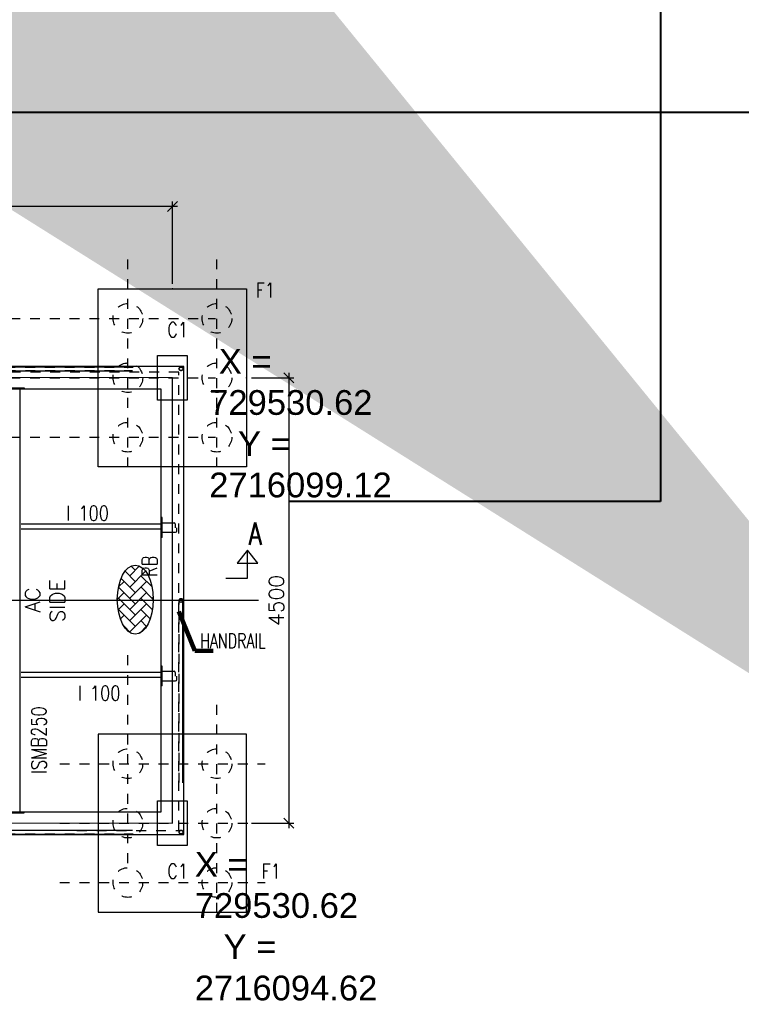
# Model space of a CAD drawing. Header units: inches. Extents: x 727810 to 1461440, y 2714588 to 5435005.
# Tile 190 of 233: x 729908.53 to 729915.82, y 2716082.86 to 2716092.81. Entities that reach past the tile are written whole.
import ezdxf

# ---------------------------------------------------------------- set-up
doc = ezdxf.new("R2010")
doc.units = ezdxf.units.IN
doc.header["$MEASUREMENT"] = 0
doc.linetypes.add('DIVIDEX2', pattern=[2.5, 1, -0.5, 0, -0.5, 0, -0.5])
doc.linetypes.add('HIDDEN', pattern=[0.375, 0.25, -0.125])
doc.layers.add('AM_8', color=1, linetype='Continuous', lineweight=15)
for name, color, linetype in [('DETAILS', 7, 'Continuous'), ('Inverter Room', 7, 'Continuous'), ('SCB', 7, 'Continuous')]:
    doc.layers.add(name, color=color, linetype=linetype)
doc.styles.add('RANJAN', font='romans.shx', dxfattribs={"width": 0.75})
doc.styles.add('ROMANS', font='ROMANS.shx', dxfattribs={"height": 10})
doc.styles.get("Standard").update_dxf_attribs({"font": 'arial.ttf'})
doc.dimstyles.new('DIM-', dxfattribs={"dimscale": 0, "dimtxt": 0.15, "dimasz": 0.15, "dimexe": 0, "dimexo": 0, "dimgap": 0.15, "dimtad": 1, "dimdec": 0, "dimlfac": 1000, "dimzin": 0, "dimdsep": 46, "dimtxsty": 'ROMANS', "dimblk": 'OBLIQUE', "dimcen": 0, "dimclrd": 6, "dimclre": 6, "dimclrt": 3, "dimadec": 0, "dimazin": 0, "dimtfac": 1, "dimtdec": 0, "dimtmove": 2, "dimatfit": 3, "dimfxl": 1, "dimtolj": 1, "dimtzin": 0, "dimarcsym": 2})
doc.dimstyles.new('ROMANS$0', dxfattribs={"dimscale": 100, "dimtxt": 100, "dimasz": 1, "dimexe": 0.5, "dimexo": 0.5, "dimgap": 0.5, "dimtad": 1, "dimdec": 0, "dimrnd": 5, "dimdsep": 46, "dimtxsty": 'ROMANS', "dimblk": 'OBLIQUE', "dimcen": 1, "dimdle": 0.5, "dimclrd": 6, "dimclre": 6, "dimclrt": 3, "dimadec": 0, "dimazin": 0, "dimtfac": 1, "dimtdec": 0, "dimtix": 1, "dimtmove": 0, "dimatfit": 3, "dimldrblk": 'OBLIQUE', "dimfxl": 1, "dimtolj": 1, "dimtzin": 0, "dimarcsym": 0})
doc.dimstyles.new('ROMANS$7', dxfattribs={"dimscale": 100, "dimtxt": 2.5, "dimasz": 2, "dimexe": 20, "dimexo": 20, "dimgap": 0.5, "dimtad": 1, "dimdec": 0, "dimrnd": 5, "dimzin": 0, "dimdsep": 46, "dimtxsty": 'ROMANS', "dimcen": 0.09, "dimdle": 20, "dimclrd": 256, "dimclre": 256, "dimclrt": 3, "dimadec": 0, "dimazin": 0, "dimtfac": 20, "dimtdec": 0, "dimtix": 1, "dimtmove": 2, "dimatfit": 3, "dimfxl": 1, "dimtolj": 1, "dimtzin": 0, "dimarcsym": 0})

# ---------------------------------------------------------------- blocks, each defined once
blk = doc.blocks.new('_Oblique')
at = {"color": 0, "linetype": 'ByBlock', "lineweight": -2}
blk.add_line((-0.5, -0.5), (0.5, 0.5), dxfattribs=at)
blk = doc.blocks.new('*D67')
at = {"layer": 'Inverter Room', "color": 6, "lineweight": -2, "ltscale": 0.5, "transparency": 16777216}
for p, q in [((2062211.7, -2317350.2), (2053611.7, -2317350.2)), ((2053661.7, -2318131.5), (2053661.7, -2317300.2)), ((2062161.7, -2318131.5), (2062161.7, -2317300.2))]:
    blk.add_line(p, q, dxfattribs=at)
at = {"layer": 'Inverter Room', "color": 0, "ltscale": 0.5, "transparency": 16777216}
for p in [(2053661.7, -2317350.2), (2053661.7, -2318181.5), (2062161.7, -2318181.5)]:
    blk.add_point(p, dxfattribs=at)
at = {"layer": 'Inverter Room', "color": 6, "lineweight": -2, "ltscale": 0.5, "transparency": 16777216, "xscale": 100, "yscale": 100, "zscale": 100, "rotation": 180}
blk.add_blockref('_Oblique', (2053661.7, -2317350.2), dxfattribs=at)
at = {"layer": 'Inverter Room', "color": 6, "lineweight": -2, "ltscale": 0.5, "transparency": 16777216, "xscale": 100, "yscale": 100, "zscale": 100}
blk.add_blockref('_Oblique', (2062161.7, -2317350.2), dxfattribs=at)
at = {"layer": 'Inverter Room', "color": 3, "ltscale": 0.5, "transparency": 16777216, "insert": (2057911.7, -2317225.2), "char_height": 150, "attachment_point": 5, "style": 'ROMANS'}
blk.add_mtext('\\A1;8500', dxfattribs=at)
blk = doc.blocks.new('*D68')
at = {"layer": 'Inverter Room', "color": 6, "lineweight": -2, "ltscale": 0.5, "transparency": 16777216}
for p, q in [((2063337.6, -2319031.5), (2063337.6, -2323631.5)), ((2062961.7, -2319081.5), (2063387.6, -2319081.5)), ((2062961.7, -2323581.5), (2063387.6, -2323581.5))]:
    blk.add_line(p, q, dxfattribs=at)
at = {"layer": 'Inverter Room', "color": 0, "ltscale": 0.5, "transparency": 16777216}
for p in [(2062911.7, -2319081.5), (2062911.7, -2323581.5), (2063337.6, -2323581.5)]:
    blk.add_point(p, dxfattribs=at)
at = {"layer": 'Inverter Room', "color": 6, "lineweight": -2, "ltscale": 0.5, "transparency": 16777216, "xscale": 100, "yscale": 100, "zscale": 100}
for p, rotation in [((2063337.6, -2319081.5), 90), ((2063337.6, -2323581.5), 270)]:
    blk.add_blockref('_Oblique', p, dxfattribs=dict(at, rotation=rotation))
at = {"layer": 'Inverter Room', "color": 3, "ltscale": 0.5, "transparency": 16777216, "insert": (2063212.6, -2321331.5), "char_height": 150, "attachment_point": 5, "rotation": 90, "style": 'ROMANS'}
blk.add_mtext('\\A1;4500', dxfattribs=at)
blk = doc.blocks.new('dshshh')
at = {"layer": 'AM_8', "ltscale": 0.5}
h = blk.add_hatch(dxfattribs=at)
h.set_pattern_fill('AR-HBONE', color=256, scale=20, style=0)
h.set_pattern_definition([(45, (87423.51, 41624.37), (9e-15, 113.137085), [240, -80]), (135, (87480.08, 41680.94), (9e-15, 113.137085), [240, -80])])
edge = h.paths.add_edge_path()
edge.add_ellipse((2061786.7, -2321322.3), major_axis=(0, 348.6), ratio=0.521978, start_angle=191.45916, end_angle=459.29111)
edge.add_ellipse((2061786.7, -2321322.3), major_axis=(0, 348.6), ratio=0.521978, start_angle=99.29111, end_angle=191.45916)
at = {"layer": 'DETAILS', "linetype": 'DIVIDEX2', "ltscale": 0.5}
for p, q in [((2061711.7, -2319985.4), (2061711.7, -2317883.4)), ((2062611.7, -2319985.4), (2062611.7, -2317883.4)), ((2060522.3, -2318481.5), (2062598.3, -2318481.5)), ((2060522.3, -2319081.5), (2062598.3, -2319081.5)), ((2060522.3, -2319681.5), (2062598.3, -2319681.5)), ((2061711.7, -2323985.4), (2061711.7, -2321883.4)), ((2062611.7, -2324485.4), (2062611.7, -2322383.4)), ((2061022.3, -2322981.5), (2063098.3, -2322981.5)), ((2061022.3, -2323581.5), (2063098.3, -2323581.5)), ((2061022.3, -2324181.5), (2063098.3, -2324181.5))]:
    blk.add_line(p, q, dxfattribs=at)
at = {"layer": 'DETAILS', "ltscale": 0.5}
for p, q in [((2060075.3, -2318971.1), (2061763.3, -2318971.1)), ((2060075.3, -2319011.1), (2061749.1, -2319011.1)), ((2062046.7, -2320494.4), (2062046.7, -2320694.4)), ((2062268.2, -2323171.9), (2062268.2, -2321331.5)), ((2062046.7, -2321994.4), (2062046.7, -2322194.4)), ((2060075.3, -2323651.9), (2061749.1, -2323651.9)), ((2060075.3, -2323691.9), (2061763.3, -2323691.9))]:
    blk.add_line(p, q, dxfattribs=at)
for centre in [(2062248.2, -2318991.1), (2062249.1, -2318991.1), (2062248.2, -2321331.5), (2062249.1, -2323671.9)]:
    blk.add_circle(centre, 20, dxfattribs=at)
blk.add_ellipse((2061786.7, -2321322.3), major_axis=(0, 348.6), ratio=0.521978, dxfattribs=at)
at = {"layer": 'Inverter Room', "color": 8, "linetype": 'HIDDEN', "ltscale": 2}
for p, q in [((2060073.6, -2318973.2), (2061765.5, -2318973.2)), ((2060075.3, -2319009.1), (2061757.8, -2319009.1)), ((2062230.2, -2323171.9), (2062230.2, -2321340.2)), ((2062266.1, -2323173.6), (2062266.1, -2321340.4)), ((2060075.3, -2323653.9), (2061757.8, -2323653.9)), ((2060073.6, -2323689.8), (2061765.5, -2323689.8))]:
    blk.add_line(p, q, dxfattribs=at)
at = {"layer": 'Inverter Room', "color": 4, "ltscale": 0.5}
for p, q in [((2060624.2, -2323466.5), (2060624.2, -2319196.5)), ((2060661.7, -2319184.5), (2060661.7, -2319196.5)), ((2060632.2, -2320556.5), (2062046.2, -2320556.5)), ((2062058.7, -2320494.4), (2062046.7, -2320494.4)), ((2060632.2, -2320606.5), (2062046.2, -2320606.5)), ((2062058.7, -2320694.4), (2062046.7, -2320694.4)), ((2060632.2, -2322056.5), (2062046.2, -2322056.5)), ((2062058.7, -2321994.4), (2062046.7, -2321994.4)), ((2060632.2, -2322106.5), (2062046.2, -2322106.5)), ((2062058.7, -2322194.4), (2062046.7, -2322194.4)), ((2060661.7, -2323478.5), (2060661.7, -2323466.5))]:
    blk.add_line(p, q, dxfattribs=at)
at = {"layer": 'Inverter Room', "color": 2}
for p, q in [((2062058.7, -2320639.1), (2062058.7, -2320549.7)), ((2062061.7, -2320546.7), (2062178.7, -2320546.7)), ((2062190, -2320557.9), (2062190, -2320596.5)), ((2062061.7, -2320642.1), (2062193.8, -2320642.1)), ((2062205, -2320630.9), (2062205, -2320597)), ((2062058.7, -2322139.1), (2062058.7, -2322049.7)), ((2062061.7, -2322046.7), (2062178.7, -2322046.7)), ((2062190, -2322057.9), (2062190, -2322096.5)), ((2062061.7, -2322142.1), (2062193.8, -2322142.1)), ((2062205, -2322130.9), (2062205, -2322097))]:
    blk.add_line(p, q, dxfattribs=at)
at = {"layer": 'Inverter Room', "ltscale": 2}
blk.add_line((2063030.8, -2321331.5), (2052980.6, -2321331.5), dxfattribs=at)
at = {"layer": 'Inverter Room', "color": 4, "ltscale": 0.5}
for points in [[(2062911.7, -2319981.5), (2061411.7, -2319981.5), (2061411.7, -2318181.5), (2062911.7, -2318181.5)], [(2053546.7, -2323696.5), (2062276.7, -2323696.5), (2062276.7, -2318966.5), (2053546.7, -2318966.5)], [(2053776.7, -2323466.5), (2062046.7, -2323466.5), (2062046.7, -2319196.5), (2053776.7, -2319196.5)], [(2062911.7, -2322681.5), (2061411.7, -2322681.5), (2061411.7, -2324481.5), (2062911.7, -2324481.5)]]:
    blk.add_lwpolyline(points, close=True, dxfattribs=at)
at = {"layer": 'Inverter Room', "ltscale": 3}
for points in [[(2062311.7, -2319306.5), (2062011.7, -2319306.5), (2062011.7, -2318856.5), (2062311.7, -2318856.5)], [(2062311.7, -2323806.5), (2062011.7, -2323806.5), (2062011.7, -2323356.5), (2062311.7, -2323356.5)]]:
    blk.add_lwpolyline(points, close=True, dxfattribs=at)
at = {"layer": 'Inverter Room', "color": 8, "linetype": 'HIDDEN', "ltscale": 2}
blk.add_lwpolyline([(2053596.7, -2323646.5), (2062226.7, -2323655.2), (2062226.7, -2319025.2), (2053596.7, -2319016.5)], close=True, dxfattribs=at)
at = {"layer": 'Inverter Room', "ltscale": 2}
blk.add_lwpolyline([(2053661.8, -2323573.8), (2062161.7, -2323581.5), (2062161.7, -2319081.5), (2053661.8, -2319073.8)], close=True, dxfattribs=at)
at = {"layer": 'Inverter Room', "color": 4, "ltscale": 0.5}
for points in [[(2060461.7, -2319184.5), (2060661.7, -2319184.5)], [(2062058.7, -2320694.4), (2062058.7, -2320494.4)], [(2062058.7, -2322194.4), (2062058.7, -2321994.4)], [(2060461.7, -2323478.5), (2060661.7, -2323478.5)]]:
    blk.add_lwpolyline(points, dxfattribs=at)
at = {"layer": 'Inverter Room', "color": 4, "linetype": 'Continuous'}
blk.add_lwpolyline([(2062701.9, -2321107.4), (2062921.9, -2321107.4), (2062921.9, -2320822.1), (2062816.3, -2320955.9), (2063024.1, -2320955.9), (2062921.9, -2320822.1)], dxfattribs=at)
at = {"layer": 'Inverter Room', "color": 8, "linetype": 'HIDDEN', "ltscale": 2}
for centre, radius in [((2061711.7, -2318481.5), 150), ((2062611.7, -2318481.5), 150), ((2061711.7, -2319081.5), 150), ((2062248.2, -2318991.1), 18), ((2062249.1, -2318991.1), 18), ((2062611.7, -2319081.5), 150), ((2061711.7, -2319681.5), 150), ((2062611.7, -2319681.5), 150), ((2062248.2, -2321331.5), 18), ((2061711.7, -2322981.5), 150), ((2062611.7, -2322981.5), 150), ((2061711.7, -2323581.5), 150), ((2062611.7, -2323581.5), 150), ((2062249.1, -2323671.9), 18), ((2061711.7, -2324181.5), 150), ((2062611.7, -2324181.5), 150)]:
    blk.add_circle(centre, radius, dxfattribs=at)
at = {"layer": 'Inverter Room', "color": 2}
for centre, radius, start, end in [((2062061.7, -2320549.7), 3, 90, 180), ((2062178.7, -2320557.9), 11.2, 0, 90), ((2062061.7, -2320639.1), 3, 180, 270), ((2062193.8, -2320630.9), 11.2, 270, 0), ((2062061.7, -2322049.7), 3, 90, 180), ((2062178.7, -2322057.9), 11.2, 0, 90), ((2062061.7, -2322139.1), 3, 180, 270), ((2062193.8, -2322130.9), 11.2, 270, 0)]:
    blk.add_arc(centre, radius, start, end, dxfattribs=at)
at = {"layer": 'DETAILS', "color": 3, "style": 'ROMANS', "width": 0.8}
for p in [(2061088.2, -2320524), (2061204.7, -2322343.6)]:
    blk.add_text('I 100', height=150, dxfattribs=at).set_placement(p)
for s, p in [('RB', (2062006.4, -2321093.7)), ('ISMB250', (2060887.5, -2323084.9))]:
    blk.add_text(s, height=150, rotation=90, dxfattribs=at).set_placement(p)
at = {"layer": 'Inverter Room', "color": 3, "linetype": 'Continuous', "style": 'ROMANS', "width": 0.8}
for s, p in [('F1', (2063002.9, -2318271.9)), ('C1', (2062109.2, -2318671.2)), ('C1', (2062109.2, -2324141.8)), ('F1', (2063062.7, -2324141.8))]:
    blk.add_text(s, height=150, dxfattribs=at).set_placement(p)
at = {"layer": 'Inverter Room', "color": 2, "linetype": 'Continuous', "ltscale": 0.6, "style": 'RANJAN', "width": 0.75}
blk.add_text('A', height=225, dxfattribs=at).set_placement((2062934.3, -2320770.1))
at = {"layer": 'Inverter Room', "color": 3, "style": 'ROMANS', "width": 0.7}
blk.add_text('HANDRAIL', height=150, dxfattribs=at).set_placement((2062440.9, -2321814.2))
at = {"layer": 'Inverter Room', "color": 3, "linetype": 'Continuous', "insert": (2060673.7, -2321627.4), "char_height": 150, "attachment_point": 1, "rotation": 90, "style": 'ROMANS'}
blk.add_mtext_dynamic_manual_height_columns('\\pi173.70351;AC  \\P\\pi73.70351;SIDE', width=597.407, gutter_width=1, heights=[0], dxfattribs=at)
at = {"layer": 'Inverter Room', "ltscale": 0.5}
dim = blk.add_linear_dim(base=(2053661.7, -2317350.2), p1=(2062161.7, -2318181.5), p2=(2053661.7, -2318181.5), dimstyle='ROMANS$0', override={"dimtxt": 150, "dimfxl": 0.75, "dimarcsym": 1}, dxfattribs=at)
dim.commit()
dim.dimension.update_dxf_attribs({"geometry": '*D67', "text_midpoint": (2057911.7, -2317225.2)})
dim = blk.add_linear_dim(base=(2063337.6, -2323581.5), p1=(2062911.7, -2319081.5), p2=(2062911.7, -2323581.5), angle=90, dimstyle='ROMANS$0', override={"dimtxt": 150, "dimfxl": 0.75, "dimarcsym": 1}, dxfattribs=at)
dim.commit()
dim.dimension.update_dxf_attribs({"geometry": '*D68', "text_midpoint": (2063212.6, -2321331.5)})
at = {"layer": 'Inverter Room'}
blk.add_leader([(2062226.6, -2321444.1), (2062386.7, -2321839.4), (2062572.9, -2321839.4)], dimstyle='DIM-', override={"dimscale": 50, "dimtxt": 2.5, "dimasz": 2.3, "dimexe": 1, "dimexo": 1, "dimgap": 0.5, "dimtad": 0, "dimdle": 1, "dimlwd": 65535, "dimlwe": 65535}, dxfattribs=at)

msp = doc.modelspace()

# ---------------------------------------------------------------- linework, layer by layer
at = {"layer": 'DETAILS', "color": 6, "lineweight": 40}
msp.add_line((729915.00715, 2716278.46281), (729915.00715, 2716087.94579), dxfattribs=at)
msp.add_line((729915.00715, 2716278.46281), (729915.00715, 2716087.94579), dxfattribs=at)

# ---------------------------------------------------------------- leaders
at = {"layer": 'Inverter Room', "ltscale": 0.5}
for points in [[(729988.68615, 2716189.53275), (729988.44543, 2716188.54975), (729987.87883, 2716188.5574)], [(729987.25059, 2715926.6474, 0), (729986.5703, 2715927.24855, 0), (729986.18411, 2715927.24299, 0)]]:
    msp.add_leader(points, dimstyle='ROMANS$7', override={"dimtxt": 150, "dimgap": 0.5, "dimtad": 0, "dimtfill": 1, "dimarcsym": 1}, dxfattribs=at)

# ---------------------------------------------------------------- next in the draw order: block references
at = {"layer": 'DETAILS', "xscale": 0.000999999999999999, "yscale": 0.000999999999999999, "zscale": 0.000999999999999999}
msp.add_blockref('dshshh', (727847.91238, 2718408.27623, 0.21928), dxfattribs=at)

# ---------------------------------------------------------------- next in the draw order: block references
msp.add_blockref('dshshh', (727847.91238, 2718399.97623, 0.21928), dxfattribs=at)

# ---------------------------------------------------------------- next in the draw order: linework, layer by layer
at = {"color": 3, "lineweight": 40}
msp.add_line((729897.1622, 2716091.8778, 0.07128), (729936.80794, 2716091.8778, 0.07128), dxfattribs=at)
at = {"layer": 'DETAILS', "color": 6, "lineweight": 40}
msp.add_line((729915.00715, 2716087.94579), (729911.24999, 2716087.94579, 0.21928), dxfattribs=at)
msp.add_line((729915.00715, 2716087.94579), (729911.24999, 2716087.94579, 0.21928), dxfattribs=at)

# ---------------------------------------------------------------- next in the draw order: texts
at = {"layer": 'SCB', "color": 3, "lineweight": 40, "char_height": 0.25, "attachment_point": 1}
for s, insert, width in [(' X = 729530.62     Y = 2716099.12 ', (729910.44568, 2716089.48693, -0.2197), 1.7759781), (' X = 729530.62     Y = 2716099.12 ', (729910.44568, 2716089.48693, -0.2197), 1.7759781), ('X = 729530.62     Y = 2716094.62 ', (729910.30012, 2716084.40445, -0.2197), 1.7525552), ('X = 729530.62     Y = 2716094.62 ', (729910.30012, 2716084.40445, -0.2197), 1.7525552)]:
    msp.add_mtext(s, dxfattribs=dict(at, insert=insert, width=width))

# ---------------------------------------------------------------- next in the draw order: leaders
at = {"layer": 'Inverter Room', "ltscale": 0.5}
msp.add_leader([(729918.47412, 2716084.59473, 0.36728), (729917.79382, 2716085.19588, 0.36728), (729917.40764, 2716085.19032, 0.36728)], dimstyle='ROMANS$7', override={"dimtxt": 150, "dimgap": 0.5, "dimtad": 0, "dimtfill": 1, "dimarcsym": 1}, dxfattribs=at)

doc.saveas('drawing.dxf')
